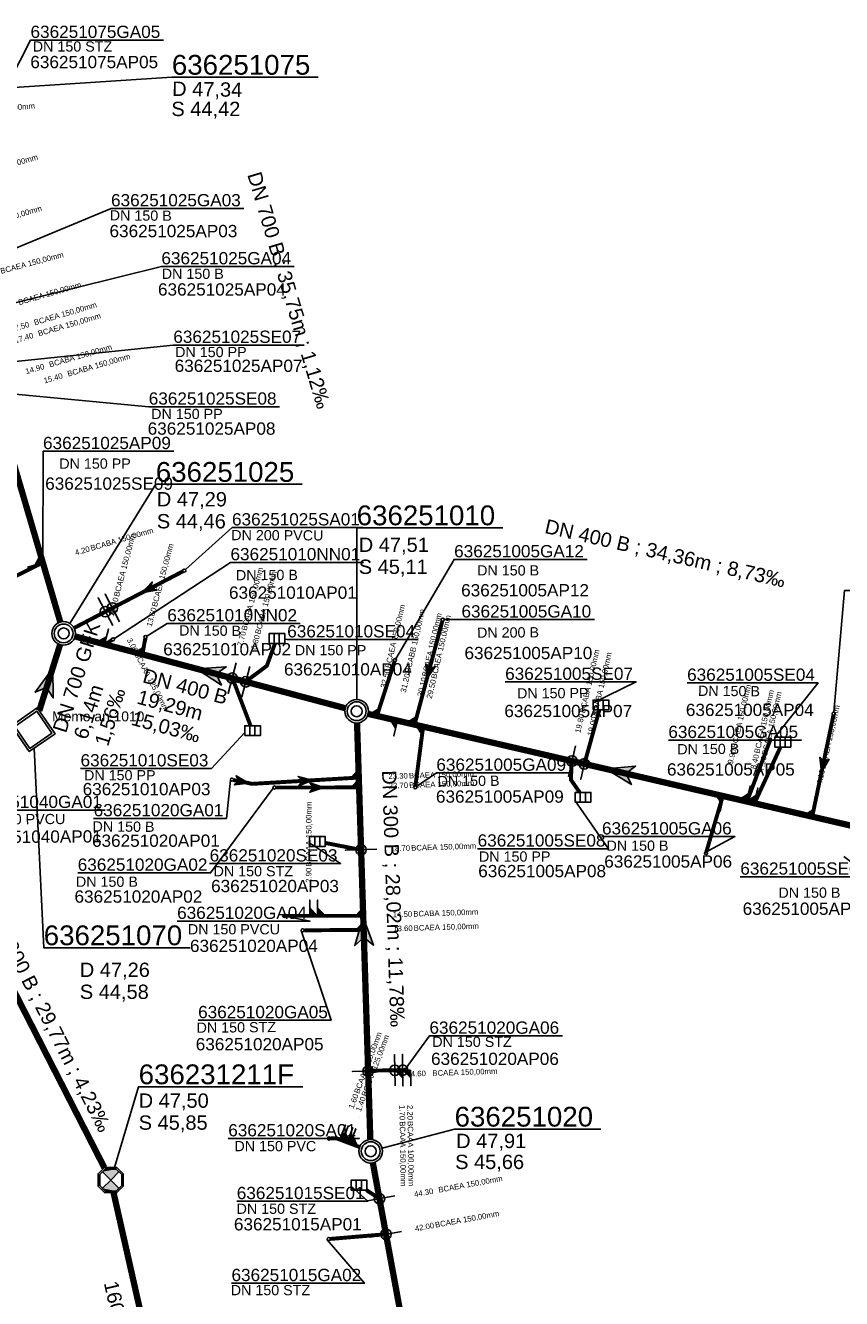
# Model space of a CAD drawing. Extents: x 356718 to 357658, y 5762241 to 5762615.
# Tile 86 of 157: x 357171 to 357223, y 5762320 to 5762401. Entities that reach past the tile are written whole.
import ezdxf
from ezdxf.enums import TextEntityAlignment as Align

# ---------------------------------------------------------------- set-up
doc = ezdxf.new("R2010")
doc.units = 0
doc.header["$MEASUREMENT"] = 0
for name, pattern in [('AUSGEZOGEN', [0]), ('GESTRICHELT2', [4, 2, -2]), ('STRICHPUNKT', [5, 2, -1, 1, -1])]:
    doc.linetypes.add(name, pattern=pattern)
doc.layers.get('0').update_dxf_attribs({"linetype": 'AUSGEZOGEN'})
for name, color, linetype, true_color in [('111_00131_Symbol', 7, 'AUSGEZOGEN', 0x000000), ('111_00228_Schachtsymbol_nach_Sy', 7, 'AUSGEZOGEN', 0x000000), ('112_00229_Schachtdeckel', 7, 'AUSGEZOGEN', 0x000000), ('114_00133_Schachtnummer', 7, 'AUSGEZOGEN', 0x000000), ('114_10391_Deckelhoehe', 7, 'AUSGEZOGEN', 0x000000), ('114_10392_Schachtnummer', 7, 'AUSGEZOGEN', 0x000000), ('114_10393_Sohlhoehe', 7, 'AUSGEZOGEN', 0x000000), ('121_10374_Haltungen_Regenwasser', 5, 'GESTRICHELT2', 0x0000ff), ('121_10376_Haltungen_Mischwasser', 6, 'STRICHPUNKT', 0xff00ff), ('121_10399_Haltungen_Mischwasser', 6, 'STRICHPUNKT', 0xff00ff), ('123_00048_Fliessrichtungspfeil', 7, 'AUSGEZOGEN', 0x000000), ('123_00137_Fliessrichtungspfeil', 7, 'AUSGEZOGEN', 0x000000), ('124_10395_Standard1', 7, 'AUSGEZOGEN', 0x000000), ('124_10626_Standard__Laenge____1', 7, 'AUSGEZOGEN', 0x000000), ('141_10677_Stutzen__alle__aus_DW', 7, 'AUSGEZOGEN', 0x000000), ('141_10868_Stutzen__141_', 7, 'AUSGEZOGEN', 0x000000), ('154_00087_Freie_Beschriftungen', 7, 'AUSGEZOGEN', 0x000000), ('611_00541_Pkte', 3, 'AUSGEZOGEN', 0x00ff00)]:
    doc.layers.add(name, color=color, linetype=linetype, true_color=true_color)
doc.styles.add('ARIAL', font='arial.ttf', dxfattribs={"height": 1.5})
doc.styles.get("Standard").update_dxf_attribs({"font": 'arial.ttf', "height": 1})

# ---------------------------------------------------------------- blocks, each defined once
blk = doc.blocks.new('F00')
at = {"color": 0}
blk.add_circle((0, 0), 0.1, dxfattribs=at)
blk = doc.blocks.new('N03')
at = {"color": 0}
for radius in [0.75, 0.6]:
    blk.add_circle((0, 0), radius, dxfattribs=at)
blk = doc.blocks.new('Q02')
at = {"color": 0, "linetype": 'AUSGEZOGEN'}
for points in [[(-1, 1), (1, 1), (1, -1), (-1, -1)], [(-0.85, 0.85), (0.85, 0.85), (0.85, -0.85), (-0.85, -0.85)]]:
    blk.add_lwpolyline(points, close=True, dxfattribs=at)
blk = doc.blocks.new('L00')
at = {"color": 0, "linetype": 'AUSGEZOGEN'}
for points in [[(0.4, 0.8), (-0.4, 0.8), (-0.8, 0.4), (-0.8, -0.4), (-0.4, -0.8), (0.4, -0.8), (0.8, -0.4), (0.8, 0.4)], [(0.35, 0.7), (-0.35, 0.7), (-0.7, 0.35), (-0.7, -0.35), (-0.35, -0.7), (0.35, -0.7), (0.7, -0.35), (0.7, 0.35)], [(0, 0), (0.525, 0.525), (0.35, 0.7), (-0.35, 0.7), (-0.525, 0.525)], [(0, 0), (-0.525, -0.525), (-0.35, -0.7), (0.35, -0.7), (0.525, -0.525)]]:
    blk.add_lwpolyline(points, close=True, dxfattribs=at)
at = {"color": 0}
for points in [[(0.525, 0.525), (-0.525, 0.525), (0.35, 0.7)], [(-0.525, 0.525), (0.35, 0.7), (-0.35, 0.7)], [(0, 0), (0.525, 0.525), (-0.525, 0.525)], [(-0.525, -0.525), (0.525, -0.525), (0, 0)], [(-0.35, -0.7), (0.35, -0.7), (-0.525, -0.525)], [(0.35, -0.7), (-0.525, -0.525), (0.525, -0.525)]]:
    blk.add_solid(points, dxfattribs=at)
blk = doc.blocks.new('ES')
at = {"color": 0, "linetype": 'AUSGEZOGEN'}
for points in [[(-0.494, -0.319), (-0.494, 0.306), (0.506, 0.306), (0.506, -0.319), (-0.494, -0.319)], [(-0.169, -0.319), (-0.169, 0.306)], [(0.156, -0.319), (0.156, 0.306)]]:
    blk.add_lwpolyline(points, dxfattribs=at)
blk = doc.blocks.new('DEC')
at = {"color": 0}
blk.add_circle((0, 0), 0.35, dxfattribs=at)
blk = doc.blocks.new('FLI')
at = {"color": 0, "linetype": 'AUSGEZOGEN'}
blk.add_lwpolyline([(-0.4, 0), (-0.9, -0.6), (0.9, 0), (-0.9, 0.6), (-0.4, 0)], close=True, dxfattribs=at)
at = {"color": 0}
for points in [[(-0.4, 0), (0.9, 0), (-0.9, 0.6)], [(-0.9, -0.6), (0.9, 0), (-0.4, 0)]]:
    blk.add_solid(points, dxfattribs=at)

msp = doc.modelspace()

# ---------------------------------------------------------------- linework, layer by layer
at = {"layer": '114_00133_Schachtnummer', "color": 18, "linetype": 'AUSGEZOGEN', "true_color": 0x000000}
for points in [[(357170.387, 5762397.592), (357171.698, 5762400.18), (357180.153, 5762400.18)], [(357170.662, 5762386.891), (357176.821, 5762389.463), (357185.276, 5762389.463)], [(357169.076, 5762383.051), (357180.025, 5762385.77), (357188.481, 5762385.77)], [(357170.54, 5762379.7), (357180.783, 5762380.77), (357189.113, 5762380.77)], [(357165.77, 5762378.099), (357179.219, 5762376.839), (357187.549, 5762376.839)], [(357172.48, 5762367.021), (357172.494, 5762374.008), (357180.824, 5762374.008)], [(357181.551, 5762366.471), (357184.518, 5762369.151), (357192.848, 5762369.151)], [(357177.031, 5762362.094), (357184.421, 5762366.932), (357192.877, 5762366.932)], [(357194.933, 5762360.792), (357198.652, 5762367.121), (357207.108, 5762367.121)], [(357222.812, 5762357.399), (357223.498, 5762365.136), (357231.953, 5762365.136)], [(357179.098, 5762362.242), (357180.402, 5762363.047), (357188.857, 5762363.047)], [(357198.026, 5762363.292), (357199.117, 5762363.29), (357207.572, 5762363.29)], [(357187.876, 5762362.039), (357188.031, 5762362.023), (357196.362, 5762362.023)], [(357207.488, 5762357.985), (357210.227, 5762359.321), (357201.897, 5762359.321)], [(357219.065, 5762355.798), (357221.804, 5762359.261), (357213.474, 5762359.261)], [(357185.324, 5762356.115), (357183.211, 5762353.813), (357174.881, 5762353.813)], [(357218.662, 5762355.621), (357220.735, 5762355.619), (357212.28, 5762355.619)], [(357196.259, 5762352.676), (357197.518, 5762353.533), (357205.973, 5762353.533)], [(357187.132, 5762352.564), (357183.155, 5762347.169), (357174.7, 5762347.169)], [(357184.416, 5762353.073), (357184.17, 5762350.638), (357175.715, 5762350.638)], [(357166.794, 5762351.68), (357167.983, 5762351.166), (357176.438, 5762351.166)], [(357206.353, 5762351.748), (357208.478, 5762348.709), (357200.147, 5762348.709)], [(357189.452, 5762349.072), (357191.426, 5762347.761), (357183.095, 5762347.761)], [(357214.577, 5762348.445), (357216.513, 5762349.482), (357208.058, 5762349.482)], [(357223.444, 5762348.214), (357225.191, 5762346.92), (357216.86, 5762346.92)], [(357187.752, 5762344.43), (357189.481, 5762344.101), (357181.026, 5762344.101)], [(357188.934, 5762343.444), (357190.818, 5762337.786), (357182.362, 5762337.786)], [(357195.551, 5762334.694), (357197.079, 5762336.794), (357205.535, 5762336.794)], [(357190.595, 5762330.265), (357192.609, 5762330.263), (357184.279, 5762330.263)], [(357192.098, 5762327.228), (357193.15, 5762326.266), (357184.82, 5762326.266)], [(357190.579, 5762323.821), (357192.941, 5762321.049), (357184.485, 5762321.049)]]:
    msp.add_lwpolyline(points, dxfattribs=at)
at = {"layer": '114_10392_Schachtnummer', "color": 18, "linetype": 'AUSGEZOGEN', "true_color": 0x000000}
for points in [[(357164.49, 5762396.756), (357180.691, 5762397.82), (357189.999, 5762397.82)], [(357174.197, 5762363.049), (357179.669, 5762371.905), (357188.977, 5762371.905)], [(357192.45, 5762358.209), (357192.45, 5762369.14), (357201.758, 5762369.14)], [(357171.93, 5762355.101), (357172.538, 5762342.407), (357181.846, 5762342.407)], [(357177.038, 5762328.417), (357178.578, 5762333.56), (357189.03, 5762333.56)], [(357194.067, 5762329.644), (357198.68, 5762330.862), (357207.988, 5762330.862)]]:
    msp.add_lwpolyline(points, dxfattribs=at)
at = {"layer": '121_10374_Haltungen_Regenwasser', "color": 5, "linetype": 'GESTRICHELT2', "true_color": 0x0000ff, "const_width": 0.4}
for points in [[(357176.393, 5762328.411), (357163.619, 5762353.399)], [(357183.137, 5762299.534), (357176.98, 5762326.817)]]:
    msp.add_lwpolyline(points, dxfattribs=at)
at = {"layer": '121_10376_Haltungen_Mischwasser', "color": 6, "linetype": 'STRICHPUNKT', "true_color": 0xff00ff, "const_width": 0.4}
for points in [[(357173.592, 5762363.131), (357163.953, 5762395.987)], [(357191.725, 5762357.651), (357174.528, 5762362.219)], [(357172.254, 5762357.486), (357173.578, 5762361.696)], [(357225.195, 5762349.877), (357193.181, 5762357.29)], [(357193.318, 5762330.202), (357192.474, 5762356.71)], [(357201.869, 5762283.105), (357193.478, 5762328.714)]]:
    msp.add_lwpolyline(points, dxfattribs=at)
at = {"layer": '121_10399_Haltungen_Mischwasser', "color": 6, "linetype": 'STRICHPUNKT', "true_color": 0xff00ff, "const_width": 0.25}
for points in [[(357170.623, 5762365.989), (357172.391, 5762366.876)], [(357181.388, 5762366.358), (357176.893, 5762364.021), (357174.468, 5762362.757)], [(357197.9, 5762363.195), (357196.16, 5762356.703)], [(357176.864, 5762361.983), (357176.536, 5762361.763)], [(357178.996, 5762362.091), (357178.836, 5762361.177)], [(357187.253, 5762361.772), (357186.732, 5762360.345), (357185.458, 5762359.397)], [(357194.851, 5762360.611), (357193.769, 5762357.256)], [(357185.701, 5762356.53), (357184.584, 5762359.465)], [(357207.893, 5762357.548), (357206.965, 5762354.2)], [(357222.783, 5762357.201), (357221.454, 5762350.846)], [(357196.189, 5762352.719), (357196.667, 5762356.381)], [(357218.727, 5762355.527), (357217.319, 5762351.803)], [(357219.412, 5762355.173), (357217.803, 5762351.689)], [(357206.635, 5762352.296), (357206.089, 5762353.086), (357206.117, 5762354.194)], [(357184.61, 5762353.08), (357185.802, 5762352.836), (357192.484, 5762353.23)], [(357187.324, 5762352.604), (357192.505, 5762352.607)], [(357214.704, 5762348.525), (357215.717, 5762351.969)], [(357190.452, 5762349.075), (357192.633, 5762348.649)], [(357187.952, 5762344.435), (357192.765, 5762344.433)], [(357189.11, 5762343.51), (357192.793, 5762343.544)], [(357195.392, 5762334.612), (357193.279, 5762334.58)], [(357190.795, 5762330.265), (357191.191, 5762330.265), (357192.64, 5762329.717)], [(357193.074, 5762326.974), (357193.815, 5762326.483)], [(357190.77, 5762323.87), (357194.214, 5762324.158)]]:
    msp.add_lwpolyline(points, dxfattribs=at)
at = {"layer": '141_10677_Stutzen__alle__aus_DW', "color": 18, "linetype": 'AUSGEZOGEN', "true_color": 0x000000}
for points in [[(357176.926, 5762362.91), (357176.001, 5762364.684)], [(357189.965, 5762344.434), (357189.965, 5762345.434)], [(357189.965, 5762344.434), (357190.465, 5762344.434), (357189.965, 5762344.934)], [(357194.894, 5762333.604), (357194.864, 5762335.604)], [(357195.379, 5762334.611), (357194.879, 5762334.604), (357195.386, 5762334.111)], [(357195.379, 5762334.611), (357195.393, 5762333.611)], [(357191.845, 5762330.017), (357192.199, 5762330.953)], [(357191.845, 5762330.017), (357192.313, 5762329.841), (357192.022, 5762330.485)], [(357192.032, 5762329.947), (357192.386, 5762330.882)], [(357192.032, 5762329.947), (357192.5, 5762329.77), (357192.209, 5762330.414)]]:
    msp.add_lwpolyline(points, close=True, dxfattribs=at)
at = {"layer": '141_10677_Stutzen__alle__aus_DW', "color": 18, "true_color": 0x000000}
for centre in [(357176.464, 5762363.797), (357194.879, 5762334.604)]:
    msp.add_circle(centre, 0.333, dxfattribs=at)
for points in [[(357189.965, 5762344.434), (357190.465, 5762344.434), (357189.965, 5762344.934)], [(357195.379, 5762334.611), (357194.879, 5762334.604), (357195.386, 5762334.111)], [(357191.845, 5762330.017), (357192.313, 5762329.841), (357192.022, 5762330.485)], [(357192.032, 5762329.947), (357192.5, 5762329.77), (357192.209, 5762330.414)]]:
    msp.add_solid(points, dxfattribs=at)
at = {"layer": '141_10868_Stutzen__141_', "color": 18, "linetype": 'AUSGEZOGEN', "true_color": 0x000000}
for points in [[(357172.48, 5762366.921), (357171.52, 5762366.639)], [(357172.48, 5762366.921), (357172.339, 5762367.401), (357172, 5762366.78)], [(357177.369, 5762363.141), (357176.445, 5762364.915)], [(357176.406, 5762361.72), (357176.534, 5762362.203), (357175.923, 5762361.848)], [(357176.406, 5762361.72), (357176.663, 5762362.686)], [(357178.822, 5762361.078), (357179.079, 5762362.045)], [(357178.822, 5762361.078), (357178.951, 5762361.561), (357178.339, 5762361.206)], [(357184.781, 5762360.53), (357184.268, 5762358.597)], [(357185.651, 5762360.299), (357185.138, 5762358.366)], [(357193.777, 5762357.152), (357194.002, 5762358.126)], [(357193.777, 5762357.152), (357193.889, 5762357.639), (357193.289, 5762357.265)], [(357196.115, 5762356.61), (357196.34, 5762357.585)], [(357195.043, 5762356.859), (357194.556, 5762356.971), (357194.93, 5762356.372)], [(357195.043, 5762356.859), (357194.817, 5762355.884)], [(357196.115, 5762356.61), (357196.227, 5762357.098), (357195.628, 5762356.723)], [(357196.699, 5762356.475), (357196.212, 5762356.588), (357196.586, 5762355.988)], [(357196.699, 5762356.475), (357196.474, 5762355.501)], [(357206.375, 5762355.261), (357205.924, 5762353.313)], [(357207.154, 5762355.081), (357206.703, 5762353.132)], [(357192.584, 5762353.24), (357191.585, 5762353.208)], [(357192.584, 5762353.24), (357192.568, 5762353.74), (357192.085, 5762353.224)], [(357192.603, 5762352.64), (357192.588, 5762353.14), (357192.104, 5762352.624)], [(357192.603, 5762352.64), (357191.604, 5762352.608)], [(357217.255, 5762351.716), (357217.481, 5762352.69)], [(357217.742, 5762351.603), (357217.968, 5762352.577)], [(357215.794, 5762352.054), (357215.307, 5762352.167), (357215.681, 5762351.567)], [(357215.794, 5762352.054), (357215.568, 5762351.08)], [(357217.255, 5762351.716), (357217.368, 5762352.203), (357216.768, 5762351.828)], [(357217.742, 5762351.603), (357217.855, 5762352.09), (357217.255, 5762351.716)], [(357221.445, 5762350.746), (357221.67, 5762351.72)], [(357221.445, 5762350.746), (357221.557, 5762351.233), (357220.957, 5762350.858)], [(357193.73, 5762348.674), (357191.731, 5762348.61)], [(357189.465, 5762344.434), (357189.465, 5762345.434)], [(357189.465, 5762344.434), (357189.965, 5762344.434), (357189.465, 5762344.934)], [(357192.865, 5762344.444), (357191.865, 5762344.413)], [(357192.865, 5762344.444), (357192.849, 5762344.944), (357192.365, 5762344.428)], [(357192.893, 5762343.545), (357191.894, 5762343.513)], [(357192.893, 5762343.545), (357192.877, 5762344.045), (357192.393, 5762343.529)], [(357195.393, 5762333.611), (357195.364, 5762335.611)], [(357194.179, 5762334.581), (357192.18, 5762334.518)], [(357195.879, 5762334.619), (357195.379, 5762334.611), (357195.886, 5762334.119)], [(357195.879, 5762334.619), (357195.893, 5762333.619)], [(357191.378, 5762330.194), (357191.731, 5762331.13)], [(357191.378, 5762330.194), (357191.845, 5762330.017), (357191.554, 5762330.662)], [(357191.565, 5762330.123), (357191.918, 5762331.059)], [(357191.565, 5762330.123), (357192.032, 5762329.947), (357191.741, 5762330.591)], [(357194.882, 5762326.609), (357192.915, 5762326.247)], [(357195.298, 5762324.347), (357193.331, 5762323.985)]]:
    msp.add_lwpolyline(points, close=True, dxfattribs=at)
at = {"layer": '141_10868_Stutzen__141_', "color": 18, "true_color": 0x000000}
for centre in [(357176.907, 5762364.028), (357184.525, 5762359.564), (357185.395, 5762359.333), (357206.149, 5762354.287), (357206.929, 5762354.107), (357192.731, 5762348.642), (357193.18, 5762334.549), (357195.379, 5762334.611), (357193.898, 5762326.428), (357194.314, 5762324.166)]:
    msp.add_circle(centre, 0.333, dxfattribs=at)
for points in [[(357172.48, 5762366.921), (357172.339, 5762367.401), (357172, 5762366.78)], [(357176.406, 5762361.72), (357176.534, 5762362.203), (357175.923, 5762361.848)], [(357178.822, 5762361.078), (357178.951, 5762361.561), (357178.339, 5762361.206)], [(357193.777, 5762357.152), (357193.889, 5762357.639), (357193.289, 5762357.265)], [(357195.043, 5762356.859), (357194.556, 5762356.971), (357194.93, 5762356.372)], [(357196.115, 5762356.61), (357196.227, 5762357.098), (357195.628, 5762356.723)], [(357196.699, 5762356.475), (357196.212, 5762356.588), (357196.586, 5762355.988)], [(357192.584, 5762353.24), (357192.568, 5762353.74), (357192.085, 5762353.224)], [(357192.603, 5762352.64), (357192.588, 5762353.14), (357192.104, 5762352.624)], [(357215.794, 5762352.054), (357215.307, 5762352.167), (357215.681, 5762351.567)], [(357217.255, 5762351.716), (357217.368, 5762352.203), (357216.768, 5762351.828)], [(357217.742, 5762351.603), (357217.855, 5762352.09), (357217.255, 5762351.716)], [(357221.445, 5762350.746), (357221.557, 5762351.233), (357220.957, 5762350.858)], [(357189.465, 5762344.434), (357189.965, 5762344.434), (357189.465, 5762344.934)], [(357192.865, 5762344.444), (357192.849, 5762344.944), (357192.365, 5762344.428)], [(357192.893, 5762343.545), (357192.877, 5762344.045), (357192.393, 5762343.529)], [(357195.879, 5762334.619), (357195.379, 5762334.611), (357195.886, 5762334.119)], [(357191.378, 5762330.194), (357191.845, 5762330.017), (357191.554, 5762330.662)], [(357191.565, 5762330.123), (357192.032, 5762329.947), (357191.741, 5762330.591)]]:
    msp.add_solid(points, dxfattribs=at)

# ---------------------------------------------------------------- block references
at = {"layer": '111_00131_Symbol', "color": 18, "true_color": 0x000000}
for p, rotation in [((357172.48, 5762366.921), 286.3), ((357176.453, 5762361.707), 345.1), ((357178.819, 5762361.079), 345.1), ((357184.548, 5762359.558), 345.1), ((357185.378, 5762359.337), 345.1), ((357193.738, 5762357.161), 346.9), ((357196.134, 5762356.606), 346.9), ((357196.68, 5762356.48), 346.9), ((357206.12, 5762354.294), 346.9), ((357206.938, 5762354.104), 346.9), ((357192.584, 5762353.236), 271.8), ((357192.605, 5762352.607), 271.8), ((357215.745, 5762352.065), 346.9), ((357217.284, 5762351.709), 346.9), ((357217.761, 5762351.598), 346.9), ((357221.434, 5762350.748), 346.9), ((357192.731, 5762348.63), 271.8), ((357192.865, 5762344.433), 271.8), ((357192.893, 5762343.545), 271.8), ((357193.179, 5762334.579), 271.8), ((357193.898, 5762326.428), 280.4), ((357194.314, 5762324.166), 280.4)]:
    msp.add_blockref('F00', p, dxfattribs=dict(at, rotation=rotation))
for name, p in [('F00', (357181.477, 5762366.404)), ('F00', (357197.926, 5762363.292)), ('F00', (357176.947, 5762362.039)), ('F00', (357179.013, 5762362.189)), ('ES', (357187.37, 5762362.091)), ('F00', (357194.882, 5762360.706)), ('ES', (357207.982, 5762357.867)), ('F00', (357222.803, 5762357.299)), ('ES', (357185.818, 5762356.224)), ('F00', (357218.762, 5762355.621)), ('ES', (357219.559, 5762355.492)), ('F00', (357184.512, 5762353.1)), ('F00', (357187.224, 5762352.604)), ('F00', (357196.176, 5762352.62)), ('ES', (357206.847, 5762351.99)), ('ES', (357189.946, 5762349.174)), ('F00', (357214.676, 5762348.429)), ('F00', (357187.852, 5762344.435)), ('F00', (357189.01, 5762343.509)), ('F00', (357195.492, 5762334.613)), ('F00', (357190.695, 5762330.265)), ('ES', (357192.592, 5762327.293)), ('F00', (357190.67, 5762323.862))]:
    msp.add_blockref(name, p, dxfattribs=at)
at = {"layer": '111_00228_Schachtsymbol_nach_Sy', "color": 18, "true_color": 0x000000}
for name, p in [('N03', (357173.803, 5762362.411)), ('N03', (357192.45, 5762357.459)), ('N03', (357193.342, 5762329.452)), ('L00', (357176.799, 5762327.617))]:
    msp.add_blockref(name, p, dxfattribs=at)
at = {"layer": '111_00228_Schachtsymbol_nach_Sy', "color": 18, "true_color": 0x000000, "rotation": 34.7}
msp.add_blockref('Q02', (357171.874, 5762356.278), dxfattribs=at)
at = {"layer": '112_00229_Schachtdeckel', "color": 18, "true_color": 0x000000}
for p in [(357173.803, 5762362.411), (357192.45, 5762357.459), (357193.342, 5762329.452)]:
    msp.add_blockref('DEC', p, dxfattribs=at)
at = {"layer": '123_00048_Fliessrichtungspfeil', "color": 18, "true_color": 0x000000}
for p, rotation in [((357183.127, 5762359.935), 165.1), ((357172.839, 5762359.344), 72.5), ((357209.188, 5762353.583), 166.9), ((357192.896, 5762343.456), 91.8)]:
    msp.add_blockref('FLI', p, dxfattribs=dict(at, rotation=rotation))
at = {"layer": '123_00137_Fliessrichtungspfeil', "color": 18, "true_color": 0x000000, "xscale": 0.5, "yscale": 0.5, "zscale": 0.5}
for p, rotation in [((357179.185, 5762365.213), 207.5), ((357197.03, 5762359.949), 255), ((357222.118, 5762354.024), 258.2), ((357185.157, 5762352.968), 348.5000000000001), ((357189.193, 5762353.036), 3.3)]:
    msp.add_blockref('FLI', p, dxfattribs=dict(at, rotation=rotation))
msp.add_blockref('FLI', (357189.915, 5762352.605), dxfattribs=at)
at = {"layer": '611_00541_Pkte', "color": 3, "true_color": 0x00ff00}
msp.add_blockref('F00', (357194.292, 5762324.424), dxfattribs=at)

# ---------------------------------------------------------------- texts
at = {"layer": '114_00133_Schachtnummer', "color": 18, "true_color": 0x000000, "style": 'ARIAL'}
for s, p in [('636251075GA05', (357171.698, 5762401.096)), ('636251075AP05', (357171.685, 5762399.173)), ('636251025GA03', (357176.821, 5762390.379)), ('636251025AP03', (357176.724, 5762388.415)), ('636251025GA04', (357180.025, 5762386.686)), ('636251025AP04', (357179.808, 5762384.698)), ('636251025SE07', (357180.783, 5762381.686)), ('636251025AP07', (357180.869, 5762379.839)), ('636251025SE08', (357179.219, 5762377.755)), ('636251025AP08', (357179.15, 5762375.842)), ('636251025AP09', (357172.494, 5762374.924)), ('636251025SE09', (357172.631, 5762372.338)), ('636251025SA01', (357184.518, 5762370.067)), ('636251010NN01', (357184.421, 5762367.848)), ('636251005GA12', (357198.652, 5762368.036)), ('636251010AP01', (357184.324, 5762365.399)), ('636251005AP12', (357199.096, 5762365.55)), ('636251010NN02', (357180.402, 5762363.963)), ('636251005GA10', (357199.117, 5762364.206)), ('636251010SE04', (357188.031, 5762362.939)), ('636251010AP02', (357180.142, 5762361.795)), ('636251005AP10', (357199.309, 5762361.555)), ('636251010AP04', (357187.825, 5762360.516)), ('636251005SE07', (357201.897, 5762360.237)), ('636251005SE04', (357213.474, 5762360.177)), ('636251005AP07', (357201.845, 5762357.863)), ('636251005AP04', (357213.395, 5762357.936)), ('636251005GA05', (357212.28, 5762356.535)), ('636251010SE03', (357174.881, 5762354.729)), ('636251005GA09', (357197.518, 5762354.449)), ('636251005AP05', (357212.191, 5762354.145)), ('636251010AP03', (357175.015, 5762352.893)), ('636251005AP09', (357197.493, 5762352.418)), ('636251040GA01', (357167.983, 5762352.082)), ('636251020GA01', (357175.715, 5762351.554)), ('636251005GA06', (357208.058, 5762350.398)), ('636251020AP01', (357175.608, 5762349.609)), ('636251005SE08', (357200.147, 5762349.625)), ('636251020SE03', (357183.095, 5762348.676)), ('636251005AP06', (357208.203, 5762348.285)), ('636251020GA02', (357174.7, 5762348.085)), ('636251005AP08', (357200.184, 5762347.675)), ('636251005SE02', (357216.86, 5762347.836)), ('636251020AP03', (357183.187, 5762346.723)), ('636251020AP02', (357174.496, 5762346.053)), ('636251020GA04', (357181.026, 5762345.017)), ('636251005AP02', (357217.008, 5762345.279)), ('636251020AP04', (357181.843, 5762342.917)), ('636251020GA05', (357182.362, 5762338.702)), ('636251020GA06', (357197.079, 5762337.71)), ('636251020AP05', (357182.21, 5762336.654)), ('636251020AP06', (357197.181, 5762335.725)), ('636251020SA01', (357184.279, 5762331.179)), ('636251015SE01', (357184.82, 5762327.182)), ('636251015AP01', (357184.638, 5762325.193)), ('636251015GA02', (357184.485, 5762321.965))]:
    msp.add_text(s, height=0.78136, dxfattribs=at).set_placement(p, align=Align.TOP_LEFT)
msp.add_text('636251040AP01', height=0.78136, rotation=0.3, dxfattribs=at).set_placement((357168.098, 5762349.844), align=Align.TOP_LEFT)
at = {"layer": '114_10391_Deckelhoehe', "color": 18, "true_color": 0x000000, "style": 'ARIAL'}
msp.add_text('D 47,34', height=0.9116, rotation=359.1, dxfattribs=at).set_placement((357180.719, 5762397.542), align=Align.TOP_LEFT)
for s, p in [('D 47,29', (357179.735, 5762371.408)), ('D 47,51', (357192.582, 5762368.51)), ('D 47,26', (357174.833, 5762341.456)), ('D 47,50', (357178.578, 5762333.129)), ('D 47,91', (357198.779, 5762330.563))]:
    msp.add_text(s, height=0.9116, dxfattribs=at).set_placement(p, align=Align.TOP_LEFT)
at = {"layer": '114_10392_Schachtnummer', "color": 18, "true_color": 0x000000, "style": 'ARIAL'}
for s, p in [('636251075', (357180.691, 5762399.236)), ('636251025', (357179.669, 5762373.321)), ('636251010', (357192.45, 5762370.556)), ('636251070', (357172.538, 5762343.824)), ('636231211F', (357178.578, 5762334.976)), ('636251020', (357198.68, 5762332.279))]:
    msp.add_text(s, height=1.2601, dxfattribs=at).set_placement(p, align=Align.TOP_LEFT)
at = {"layer": '114_10393_Sohlhoehe', "color": 18, "true_color": 0x000000, "style": 'ARIAL'}
for s, p in [('S 44,42', (357180.658, 5762396.253)), ('S 44,46', (357179.735, 5762370.008)), ('S 45,11', (357192.582, 5762367.11)), ('S 44,58', (357174.833, 5762340.056)), ('S 45,85', (357178.578, 5762331.729)), ('S 45,66', (357198.713, 5762329.229))]:
    msp.add_text(s, height=0.9116, dxfattribs=at).set_placement(p, align=Align.TOP_LEFT)
at = {"layer": '124_10395_Standard1', "color": 18, "true_color": 0x000000, "style": 'ARIAL'}
for s, height, rotation, p in [('DN 700 B ; 35,75m ; 1,12‰', 0.91158, 286.6, (357186.356, 5762391.883)), ('DN 400 B ; 34,36m ; 8,73‰', 0.91158, 347.1, (357204.561, 5762369.703)), ('DN 700 GFK', 0.9116, 72.4, (357173.085, 5762356.299)), ('DN 400 B', 0.9116, 344.9, (357179.007, 5762360.191)), ('6,14m', 0.9116, 72.4, (357174.419, 5762355.876)), ('1,56‰', 0.9116, 72.4, (357175.754, 5762355.453)), ('19,29m', 0.9116, 344.9, (357178.642, 5762358.839)), ('15,03‰', 0.9116, 344.9, (357178.278, 5762357.487)), ('DN 300 B ; 28,02m ; 11,78‰', 0.91158, 271.9, (357194.971, 5762353.714)), ('1600/900 B ; 29,77m ; 4,23‰', 0.91158, 297.1, (357169.318, 5762345.798)), ('1600/900 B ; 29,61m ; 4,26‰', 0.91158, 282.7, (357177.245, 5762321.272))]:
    msp.add_text(s, height=height, rotation=rotation, dxfattribs=at).set_placement(p, align=Align.TOP_LEFT)
at = {"layer": '124_10626_Standard__Laenge____1', "color": 18, "true_color": 0x000000, "style": 'ARIAL'}
for s, height, p in [('DN 150 STZ', 0.6511, (357171.842, 5762400.099)), ('DN 150 B', 0.6511, (357180.049, 5762385.629)), ('DN 150 PP', 0.6511, (357180.899, 5762380.65)), ('DN 150 PP', 0.6511, (357179.377, 5762376.71)), ('DN 150 PP', 0.6511, (357173.528, 5762373.547)), ('DN 150 B', 0.6511, (357200.115, 5762366.751)), ('DN 150 PP', 0.6511, (357188.515, 5762361.672)), ('DN 150 PP', 0.6511, (357175.102, 5762353.711)), ('DN 150 B', 0.6511, (357208.347, 5762349.226)), ('DN 150 PP', 0.6511, (357200.23, 5762348.536)), ('DN 150 STZ', 0.6511, (357183.345, 5762347.603)), ('DN 150 B', 0.6511, (357174.586, 5762346.933)), ('DN 150 B', 0.6511, (357219.284, 5762346.237)), ('DN 150 PVCU', 0.65113, (357181.71, 5762343.908)), ('DN 150 STZ', 0.6511, (357197.26, 5762336.744)), ('DN 150 PVC', 0.6511, (357184.671, 5762330.103)), ('DN 150 STZ', 0.6511, (357184.808, 5762326.117)), ('DN 150 STZ', 0.6511, (357184.436, 5762320.937))]:
    msp.add_text(s, height=height, dxfattribs=at).set_placement(p, align=Align.TOP_LEFT)
for s, height, rotation, p in [('DN 150 B', 0.6511, 359.6, (357176.742, 5762389.351)), ('DN 200 PVCU', 0.65113, 359.8, (357184.47, 5762368.998)), ('DN 150 B', 0.6511, 0.3, (357184.765, 5762366.443)), ('DN 150 B', 0.6511, 359.6, (357181.156, 5762362.93)), ('DN 200 B', 0.6511, 0.4, (357200.104, 5762362.785)), ('DN 150 PP', 0.6511, 0.3, (357202.65, 5762358.924)), ('DN 150 B', 0.6511, 359.6, (357214.17, 5762359.086)), ('DN 150 B', 0.6511, 0.4, (357212.847, 5762355.366)), ('DN 150 B', 0.6511, 0.3, (357197.595, 5762353.339)), ('DN 150 PVCU', 0.65113, 0.2, (357168.05, 5762350.906)), ('DN 150 B', 0.6511, 359.7, (357175.646, 5762350.45)), ('DN 150 STZ', 0.6511, 0.5, (357182.26, 5762337.641))]:
    msp.add_text(s, height=height, rotation=rotation, dxfattribs=at).set_placement(p, align=Align.TOP_LEFT)
at = {"layer": '141_10677_Stutzen__alle__aus_DW', "color": 18, "true_color": 0x000000}
for s, rotation, p in [('3.00', 297.6, (357177.236, 5762362.325)), ('2.90', 89.9, (357189.961, 5762346.094)), ('1.60', 69.3, (357192.428, 5762331.572)), ('1.40', 69.3, (357192.615, 5762331.501))]:
    msp.add_text(s, height=0.00707, rotation=rotation, dxfattribs=at).set_placement(p, align=Align.TOP_RIGHT)
for s, rotation, p in [('BCAAA 125,00mm', 297.6, (357177.236, 5762362.324)), ('BCAAA 150,00mm', 89.9, (357189.961, 5762346.095)), ('1.70', 270.9, (357195.059, 5762332.21)), ('2.20', 270.9, (357196.52, 5762332.288)), ('BCAAA 125,00mm', 69.3, (357192.428, 5762331.573)), ('BCAAA 125,00mm', 69.3, (357192.615, 5762331.503)), ('BCAAA 150,00mm', 270.9, (357195.065, 5762331.791)), ('BCAAA 100,00mm', 270.9, (357196.527, 5762331.869))]:
    msp.add_text(s, height=0.00707, rotation=rotation, dxfattribs=at).set_placement(p, align=Align.TOP_LEFT)
at = {"layer": '141_10868_Stutzen__141_', "color": 18, "true_color": 0x000000}
for s, height, rotation, p in [('BCAEA 150,00mm', 0.35326, 4.3, (357167.835, 5762395.865)), ('BCAEA 150,00mm', 0.35326, 16.3, (357168.128, 5762391.763)), ('BCAEA 150,00mm', 0.35326, 16.2, (357168.377, 5762388.505)), ('BCAEA 150,00mm', 0.35326, 15, (357169.739, 5762385.638)), ('BCAEA 150,00mm', 0.35326, 16.3, (357170.882, 5762383.64)), ('BCAEA 150,00mm', 0.35326, 16.3, (357171.875, 5762382.36)), ('BCAEA 150,00mm', 0.35326, 16.3, (357172.133, 5762381.659)), ('17.50', 0.3533, 16.3, (357170.37, 5762381.92)), ('17.40', 0.3533, 16.3, (357170.628, 5762381.219)), ('BCABA 150,00mm', 0.35326, 16.1, (357172.838, 5762379.684)), ('BCABA 150,00mm', 0.35326, 16.1, (357174.002, 5762379.096)), ('14.90', 0.3533, 16.1, (357171.332, 5762379.25)), ('15.40', 0.3533, 16.1, (357172.495, 5762378.661)), ('BCABA 150,00mm', 0.35326, 16.3, (357175.47, 5762367.999)), ('BCAEA 150,00mm', 0.35326, 75.1, (357176.983, 5762364.807)), ('BCAEA 150,00mm', 0.35326, 75.1, (357179.399, 5762364.165)), ('BCABA 150,00mm', 0.35326, 75.1, (357185.102, 5762362.651)), ('BCABA 150,00mm', 0.35326, 75.1, (357185.972, 5762362.42)), ('BCAEA 150,00mm', 0.35326, 76.9, (357194.252, 5762360.256)), ('BCABB 150,00mm', 0.35326, 76.9, (357195.519, 5762359.963)), ('BCAEA 150,00mm', 0.35326, 76.9, (357196.591, 5762359.715)), ('BCAEA 150,00mm', 0.35326, 76.9, (357197.175, 5762359.579)), ('BCAAA 125,00mm', 0.35326, 297.6, (357178.603, 5762361.255)), ('BCABA 150,00mm', 0.35326, 76.9, (357206.625, 5762357.391)), ('BCABA 150,00mm', 0.35326, 76.9, (357207.405, 5762357.211)), ('BCAEA 150,00mm', 0.35326, 76.9, (357216.27, 5762355.158)), ('BCAEA 150,00mm', 0.35326, 76.9, (357217.731, 5762354.82)), ('BCAEA 150,00mm', 0.35326, 76.9, (357218.218, 5762354.707)), ('BCAEA 150,00mm', 0.35326, 76.9, (357221.921, 5762353.85)), ('BCAEA 150,00mm', 0.35326, 1.8, (357195.765, 5762353.532)), ('BCAEA 150,00mm', 0.35326, 1.8, (357195.784, 5762352.932)), ('BCAAA 150,00mm', 0.35326, 89.9, (357189.216, 5762347.564)), ('BCAEA 150,00mm', 0.35326, 1.8, (357195.911, 5762348.934)), ('BCABA 150,00mm', 0.35326, 1.8, (357196.045, 5762344.736)), ('BCAEA 150,00mm', 0.35326, 1.8, (357196.073, 5762343.836)), ('BCAAA 125,00mm', 0.35326, 69.3, (357192.271, 5762333.207)), ('BCAAA 125,00mm', 0.35326, 69.3, (357192.739, 5762333.03)), ('4.60', 0.3533, 1.8, (357195.887, 5762334.558)), ('BCAEA 150,00mm', 0.35326, 1.8, (357197.26, 5762334.601)), ('BCAAA 150,00mm', 0.35326, 270.9, (357195.539, 5762331.364)), ('BCAAA 100,00mm', 0.35326, 270.9, (357196.039, 5762331.371)), ('BCAEA 150,00mm', 0.35326, 10.4, (357197.619, 5762327.159)), ('44.30', 0.3533, 10.4, (357196.076, 5762326.876)), ('BCAEA 150,00mm', 0.35326, 10.4, (357197.406, 5762324.93))]:
    msp.add_text(s, height=height, rotation=rotation, dxfattribs=at).set_placement(p, align=Align.TOP_LEFT)
for s, rotation, p in [('4.20', 16.3, (357175.405, 5762367.98)), ('16.10', 75.1, (357176.966, 5762364.741)), ('13.60', 75.1, (357179.382, 5762364.099)), ('3.00', 297.6, (357178.571, 5762361.316)), ('7.70', 75.1, (357185.084, 5762362.585)), ('6.80', 75.1, (357185.954, 5762362.354)), ('32.50', 76.9, (357194.237, 5762360.19)), ('31.20', 76.9, (357195.504, 5762359.896)), ('30.10', 76.9, (357196.575, 5762359.648)), ('29.50', 76.9, (357197.16, 5762359.513)), ('19.80', 76.9, (357206.61, 5762357.325)), ('19.00', 76.9, (357207.389, 5762357.144)), ('9.90', 76.9, (357216.255, 5762355.092)), ('8.40', 76.9, (357217.716, 5762354.753)), ('7.90', 76.9, (357218.203, 5762354.641)), ('23.30', 1.8, (357195.696, 5762353.529)), ('4.10', 76.9, (357221.905, 5762353.783)), ('22.70', 1.8, (357195.716, 5762352.93)), ('18.70', 1.8, (357195.843, 5762348.932)), ('2.90', 89.9, (357189.216, 5762347.496)), ('14.50', 1.8, (357195.977, 5762344.734)), ('13.60', 1.8, (357196.005, 5762343.834)), ('1.60', 69.3, (357192.247, 5762333.143)), ('1.40', 69.3, (357192.715, 5762332.966)), ('1.70', 270.9, (357195.538, 5762331.432)), ('2.20', 270.9, (357196.038, 5762331.439)), ('42.00', 10.4, (357197.339, 5762324.917))]:
    msp.add_text(s, height=0.3533, rotation=rotation, dxfattribs=at).set_placement(p, align=Align.TOP_RIGHT)
at = {"layer": '154_00087_Freie_Beschriftungen', "color": 18, "true_color": 0x000000, "style": 'ARIAL'}
msp.add_text('Memo an 1010', height=0.63007, dxfattribs=at).set_placement((357173.069, 5762357.445), align=Align.TOP_LEFT)

doc.saveas('drawing.dxf')
